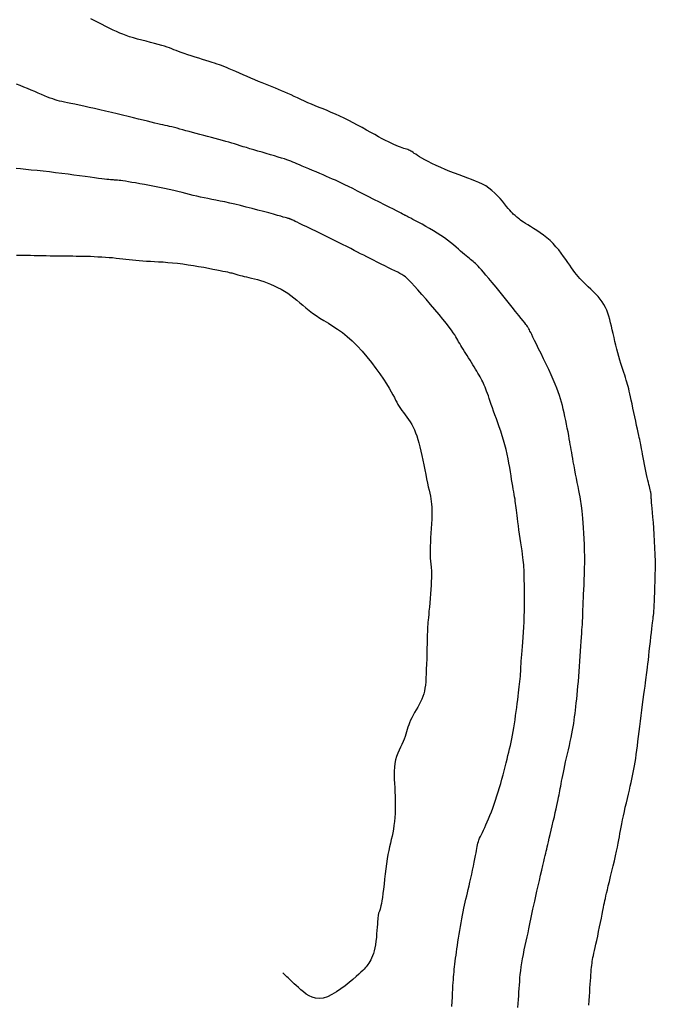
# Model space of a CAD drawing. Header units: millimetres. Extents: x 32690613 to 32693367, y 5343692 to 5344708.
# Tile 147 of 256: x 32692376 to 32692387, y 5344122 to 5344139. Entities that reach past the tile are written whole.
import ezdxf

# ---------------------------------------------------------------- set-up
doc = ezdxf.new("R2010")
doc.units = ezdxf.units.MM
doc.header["$LTSCALE"] = 20
for name, color, linetype in [('02-DGM_HL_492.00', 82, 'Continuous'), ('02-DGM_HL_492.50', 92, 'Continuous'), ('02-DGM_HL_493.00', 102, 'Continuous'), ('02-DGM_HL_493.50', 112, 'Continuous')]:
    doc.layers.add(name, color=color, linetype=linetype)

msp = doc.modelspace()

# ---------------------------------------------------------------- linework, layer by layer
at = {"layer": '02-DGM_HL_492.00', "elevation": 492, "flags": 128}
msp.add_lwpolyline([(32692376.041, 5344134.729), (32692376.097, 5344134.729), (32692376.156, 5344134.728), (32692376.217, 5344134.728), (32692376.281, 5344134.726), (32692376.347, 5344134.725), (32692376.415, 5344134.723), (32692376.484, 5344134.722), (32692376.554, 5344134.72), (32692376.623, 5344134.719), (32692376.691, 5344134.717), (32692376.758, 5344134.716), (32692376.824, 5344134.715), (32692376.887, 5344134.715), (32692376.95, 5344134.714), (32692377.011, 5344134.714), (32692377.072, 5344134.713), (32692377.133, 5344134.712), (32692377.195, 5344134.711), (32692377.257, 5344134.71), (32692377.32, 5344134.708), (32692377.384, 5344134.705), (32692377.448, 5344134.702), (32692377.512, 5344134.698), (32692377.576, 5344134.694), (32692377.639, 5344134.69), (32692377.7, 5344134.685), (32692377.76, 5344134.679), (32692377.819, 5344134.673), (32692377.875, 5344134.667), (32692377.931, 5344134.66), (32692377.987, 5344134.653), (32692378.043, 5344134.647), (32692378.101, 5344134.641), (32692378.16, 5344134.635), (32692378.221, 5344134.63), (32692378.285, 5344134.626), (32692378.353, 5344134.622), (32692378.423, 5344134.618), (32692378.496, 5344134.614), (32692378.573, 5344134.61), (32692378.653, 5344134.604), (32692378.736, 5344134.596), (32692378.823, 5344134.587), (32692378.913, 5344134.576), (32692379.005, 5344134.563), (32692379.097, 5344134.548), (32692379.188, 5344134.533), (32692379.275, 5344134.518), (32692379.358, 5344134.503), (32692379.434, 5344134.488), (32692379.501, 5344134.475), (32692379.559, 5344134.464), (32692379.609, 5344134.454), (32692379.65, 5344134.445), (32692379.685, 5344134.438), (32692379.715, 5344134.431), (32692379.739, 5344134.425), (32692379.76, 5344134.42), (32692379.779, 5344134.415), (32692379.796, 5344134.41), (32692379.812, 5344134.405), (32692379.829, 5344134.4), (32692379.847, 5344134.395), (32692379.866, 5344134.389), (32692379.888, 5344134.383), (32692379.913, 5344134.377), (32692379.942, 5344134.37), (32692379.976, 5344134.362), (32692380.014, 5344134.354), (32692380.057, 5344134.344), (32692380.103, 5344134.333), (32692380.152, 5344134.321), (32692380.205, 5344134.306), (32692380.259, 5344134.29), (32692380.316, 5344134.271), (32692380.374, 5344134.249), (32692380.433, 5344134.226), (32692380.493, 5344134.199), (32692380.553, 5344134.17), (32692380.612, 5344134.139), (32692380.671, 5344134.106), (32692380.728, 5344134.07), (32692380.783, 5344134.032), (32692380.836, 5344133.992), (32692380.888, 5344133.95), (32692380.939, 5344133.907), (32692380.99, 5344133.863), (32692381.043, 5344133.818), (32692381.098, 5344133.773), (32692381.156, 5344133.728), (32692381.218, 5344133.684), (32692381.284, 5344133.641), (32692381.355, 5344133.597), (32692381.43, 5344133.552), (32692381.508, 5344133.503), (32692381.589, 5344133.45), (32692381.672, 5344133.39), (32692381.757, 5344133.324), (32692381.842, 5344133.248), (32692381.928, 5344133.163), (32692382.014, 5344133.07), (32692382.097, 5344132.972), (32692382.177, 5344132.872), (32692382.252, 5344132.772), (32692382.322, 5344132.676), (32692382.384, 5344132.585), (32692382.437, 5344132.503), (32692382.482, 5344132.431), (32692382.518, 5344132.368), (32692382.547, 5344132.314), (32692382.572, 5344132.267), (32692382.593, 5344132.225), (32692382.612, 5344132.186), (32692382.632, 5344132.15), (32692382.653, 5344132.116), (32692382.676, 5344132.08), (32692382.702, 5344132.045), (32692382.73, 5344132.008), (32692382.759, 5344131.97), (32692382.789, 5344131.931), (32692382.818, 5344131.891), (32692382.846, 5344131.849), (32692382.872, 5344131.805), (32692382.897, 5344131.759), (32692382.919, 5344131.71), (32692382.939, 5344131.659), (32692382.958, 5344131.605), (32692382.977, 5344131.546), (32692382.994, 5344131.484), (32692383.011, 5344131.417), (32692383.028, 5344131.345), (32692383.045, 5344131.268), (32692383.062, 5344131.187), (32692383.079, 5344131.105), (32692383.096, 5344131.022), (32692383.113, 5344130.941), (32692383.129, 5344130.863), (32692383.144, 5344130.79), (32692383.158, 5344130.724), (32692383.171, 5344130.666), (32692383.183, 5344130.615), (32692383.194, 5344130.567), (32692383.203, 5344130.521), (32692383.21, 5344130.475), (32692383.216, 5344130.426), (32692383.219, 5344130.373), (32692383.221, 5344130.312), (32692383.22, 5344130.243), (32692383.217, 5344130.167), (32692383.213, 5344130.087), (32692383.209, 5344130.005), (32692383.204, 5344129.923), (32692383.199, 5344129.843), (32692383.195, 5344129.769), (32692383.191, 5344129.701), (32692383.189, 5344129.643), (32692383.189, 5344129.594), (32692383.189, 5344129.552), (32692383.191, 5344129.515), (32692383.193, 5344129.483), (32692383.195, 5344129.455), (32692383.198, 5344129.428), (32692383.201, 5344129.403), (32692383.204, 5344129.377), (32692383.207, 5344129.349), (32692383.209, 5344129.319), (32692383.211, 5344129.285), (32692383.212, 5344129.246), (32692383.212, 5344129.202), (32692383.211, 5344129.152), (32692383.208, 5344129.093), (32692383.205, 5344129.027), (32692383.2, 5344128.954), (32692383.195, 5344128.877), (32692383.189, 5344128.798), (32692383.182, 5344128.721), (32692383.176, 5344128.647), (32692383.17, 5344128.578), (32692383.165, 5344128.518), (32692383.16, 5344128.467), (32692383.156, 5344128.424), (32692383.152, 5344128.386), (32692383.149, 5344128.35), (32692383.147, 5344128.313), (32692383.145, 5344128.272), (32692383.143, 5344128.225), (32692383.141, 5344128.168), (32692383.139, 5344128.099), (32692383.137, 5344128.021), (32692383.135, 5344127.936), (32692383.133, 5344127.847), (32692383.13, 5344127.755), (32692383.127, 5344127.665), (32692383.124, 5344127.578), (32692383.121, 5344127.497), (32692383.117, 5344127.424), (32692383.113, 5344127.359), (32692383.107, 5344127.3), (32692383.099, 5344127.246), (32692383.09, 5344127.197), (32692383.078, 5344127.15), (32692383.063, 5344127.104), (32692383.045, 5344127.059), (32692383.024, 5344127.013), (32692383, 5344126.967), (32692382.975, 5344126.92), (32692382.948, 5344126.873), (32692382.922, 5344126.827), (32692382.896, 5344126.782), (32692382.873, 5344126.737), (32692382.852, 5344126.694), (32692382.834, 5344126.652), (32692382.819, 5344126.612), (32692382.807, 5344126.572), (32692382.795, 5344126.532), (32692382.783, 5344126.493), (32692382.771, 5344126.453), (32692382.757, 5344126.411), (32692382.74, 5344126.369), (32692382.721, 5344126.324), (32692382.699, 5344126.277), (32692382.676, 5344126.229), (32692382.653, 5344126.178), (32692382.631, 5344126.124), (32692382.611, 5344126.068), (32692382.593, 5344126.009), (32692382.58, 5344125.948), (32692382.572, 5344125.883), (32692382.568, 5344125.816), (32692382.567, 5344125.747), (32692382.569, 5344125.676), (32692382.573, 5344125.604), (32692382.577, 5344125.53), (32692382.581, 5344125.456), (32692382.585, 5344125.381), (32692382.587, 5344125.306), (32692382.588, 5344125.231), (32692382.586, 5344125.157), (32692382.583, 5344125.085), (32692382.579, 5344125.013), (32692382.572, 5344124.944), (32692382.565, 5344124.877), (32692382.555, 5344124.813), (32692382.544, 5344124.751), (32692382.532, 5344124.691), (32692382.518, 5344124.632), (32692382.504, 5344124.572), (32692382.49, 5344124.51), (32692382.476, 5344124.444), (32692382.461, 5344124.374), (32692382.448, 5344124.298), (32692382.436, 5344124.216), (32692382.424, 5344124.129), (32692382.413, 5344124.039), (32692382.403, 5344123.949), (32692382.393, 5344123.861), (32692382.383, 5344123.778), (32692382.374, 5344123.701), (32692382.366, 5344123.633), (32692382.357, 5344123.575), (32692382.349, 5344123.528), (32692382.34, 5344123.489), (32692382.333, 5344123.458), (32692382.325, 5344123.433), (32692382.319, 5344123.413), (32692382.312, 5344123.397), (32692382.307, 5344123.383), (32692382.302, 5344123.371), (32692382.298, 5344123.359), (32692382.295, 5344123.346), (32692382.292, 5344123.331), (32692382.289, 5344123.312), (32692382.286, 5344123.288), (32692382.284, 5344123.258), (32692382.281, 5344123.22), (32692382.278, 5344123.174), (32692382.274, 5344123.121), (32692382.27, 5344123.063), (32692382.265, 5344123.002), (32692382.26, 5344122.939), (32692382.252, 5344122.877), (32692382.244, 5344122.817), (32692382.233, 5344122.76), (32692382.221, 5344122.709), (32692382.208, 5344122.663), (32692382.193, 5344122.622), (32692382.177, 5344122.586), (32692382.162, 5344122.554), (32692382.145, 5344122.525), (32692382.13, 5344122.499), (32692382.114, 5344122.477), (32692382.1, 5344122.456), (32692382.085, 5344122.437), (32692382.068, 5344122.417), (32692382.048, 5344122.396), (32692382.024, 5344122.372), (32692381.994, 5344122.343), (32692381.956, 5344122.309), (32692381.91, 5344122.267), (32692381.854, 5344122.218), (32692381.791, 5344122.164), (32692381.721, 5344122.108), (32692381.647, 5344122.052), (32692381.57, 5344122), (32692381.493, 5344121.954), (32692381.416, 5344121.918), (32692381.343, 5344121.895), (32692381.275, 5344121.887), (32692381.211, 5344121.892), (32692381.152, 5344121.909), (32692381.096, 5344121.934), (32692381.045, 5344121.965), (32692380.998, 5344122.001), (32692380.954, 5344122.039), (32692380.914, 5344122.076), (32692380.876, 5344122.11), (32692380.842, 5344122.142), (32692380.811, 5344122.171), (32692380.782, 5344122.198), (32692380.757, 5344122.222), (32692380.734, 5344122.243), (32692380.714, 5344122.261), (32692380.697, 5344122.278), (32692380.683, 5344122.292), (32692380.671, 5344122.303), (32692380.661, 5344122.312), (32692380.654, 5344122.32), (32692380.649, 5344122.325), (32692380.645, 5344122.329), (32692380.643, 5344122.332), (32692380.642, 5344122.333)], dxfattribs=at)
at = {"layer": '02-DGM_HL_492.50', "elevation": 492.5, "flags": 128}
msp.add_lwpolyline([(32692383.565, 5344121.752), (32692383.57, 5344121.833), (32692383.574, 5344121.909), (32692383.578, 5344121.981), (32692383.581, 5344122.046), (32692383.585, 5344122.106), (32692383.588, 5344122.161), (32692383.592, 5344122.212), (32692383.595, 5344122.259), (32692383.599, 5344122.304), (32692383.603, 5344122.348), (32692383.607, 5344122.392), (32692383.612, 5344122.437), (32692383.618, 5344122.483), (32692383.624, 5344122.532), (32692383.63, 5344122.582), (32692383.637, 5344122.634), (32692383.645, 5344122.688), (32692383.653, 5344122.745), (32692383.662, 5344122.804), (32692383.671, 5344122.866), (32692383.681, 5344122.93), (32692383.691, 5344122.996), (32692383.702, 5344123.063), (32692383.713, 5344123.13), (32692383.725, 5344123.197), (32692383.736, 5344123.263), (32692383.748, 5344123.326), (32692383.76, 5344123.387), (32692383.772, 5344123.445), (32692383.784, 5344123.5), (32692383.796, 5344123.553), (32692383.809, 5344123.606), (32692383.822, 5344123.66), (32692383.835, 5344123.715), (32692383.849, 5344123.772), (32692383.863, 5344123.833), (32692383.878, 5344123.899), (32692383.894, 5344123.967), (32692383.909, 5344124.036), (32692383.924, 5344124.106), (32692383.938, 5344124.174), (32692383.952, 5344124.24), (32692383.964, 5344124.3), (32692383.975, 5344124.355), (32692383.983, 5344124.403), (32692383.991, 5344124.444), (32692383.997, 5344124.481), (32692384.003, 5344124.513), (32692384.009, 5344124.542), (32692384.016, 5344124.57), (32692384.024, 5344124.597), (32692384.034, 5344124.625), (32692384.046, 5344124.655), (32692384.06, 5344124.686), (32692384.076, 5344124.72), (32692384.094, 5344124.757), (32692384.113, 5344124.797), (32692384.133, 5344124.84), (32692384.155, 5344124.887), (32692384.177, 5344124.938), (32692384.2, 5344124.992), (32692384.224, 5344125.051), (32692384.248, 5344125.113), (32692384.273, 5344125.178), (32692384.297, 5344125.246), (32692384.321, 5344125.315), (32692384.344, 5344125.386), (32692384.367, 5344125.458), (32692384.389, 5344125.531), (32692384.41, 5344125.604), (32692384.43, 5344125.677), (32692384.45, 5344125.749), (32692384.468, 5344125.82), (32692384.486, 5344125.889), (32692384.503, 5344125.957), (32692384.519, 5344126.021), (32692384.534, 5344126.083), (32692384.549, 5344126.143), (32692384.563, 5344126.201), (32692384.577, 5344126.258), (32692384.589, 5344126.316), (32692384.602, 5344126.375), (32692384.614, 5344126.435), (32692384.625, 5344126.498), (32692384.636, 5344126.565), (32692384.647, 5344126.633), (32692384.658, 5344126.704), (32692384.668, 5344126.775), (32692384.677, 5344126.846), (32692384.686, 5344126.916), (32692384.695, 5344126.983), (32692384.703, 5344127.048), (32692384.711, 5344127.109), (32692384.718, 5344127.166), (32692384.725, 5344127.22), (32692384.731, 5344127.272), (32692384.737, 5344127.32), (32692384.742, 5344127.366), (32692384.746, 5344127.411), (32692384.75, 5344127.453), (32692384.753, 5344127.495), (32692384.755, 5344127.536), (32692384.758, 5344127.578), (32692384.76, 5344127.621), (32692384.763, 5344127.667), (32692384.766, 5344127.717), (32692384.769, 5344127.771), (32692384.773, 5344127.831), (32692384.778, 5344127.897), (32692384.784, 5344127.968), (32692384.79, 5344128.045), (32692384.796, 5344128.127), (32692384.802, 5344128.213), (32692384.808, 5344128.302), (32692384.813, 5344128.395), (32692384.816, 5344128.489), (32692384.819, 5344128.585), (32692384.821, 5344128.681), (32692384.821, 5344128.776), (32692384.821, 5344128.869), (32692384.821, 5344128.957), (32692384.819, 5344129.04), (32692384.818, 5344129.116), (32692384.816, 5344129.183), (32692384.815, 5344129.241), (32692384.813, 5344129.291), (32692384.811, 5344129.336), (32692384.808, 5344129.378), (32692384.805, 5344129.419), (32692384.8, 5344129.462), (32692384.795, 5344129.508), (32692384.788, 5344129.561), (32692384.779, 5344129.622), (32692384.77, 5344129.689), (32692384.759, 5344129.761), (32692384.748, 5344129.835), (32692384.737, 5344129.91), (32692384.726, 5344129.984), (32692384.716, 5344130.055), (32692384.707, 5344130.12), (32692384.699, 5344130.179), (32692384.692, 5344130.232), (32692384.686, 5344130.279), (32692384.681, 5344130.323), (32692384.677, 5344130.363), (32692384.672, 5344130.402), (32692384.667, 5344130.439), (32692384.662, 5344130.476), (32692384.657, 5344130.514), (32692384.65, 5344130.554), (32692384.643, 5344130.596), (32692384.636, 5344130.64), (32692384.627, 5344130.687), (32692384.619, 5344130.738), (32692384.609, 5344130.793), (32692384.599, 5344130.852), (32692384.588, 5344130.917), (32692384.577, 5344130.986), (32692384.565, 5344131.059), (32692384.551, 5344131.135), (32692384.536, 5344131.212), (32692384.52, 5344131.292), (32692384.502, 5344131.372), (32692384.481, 5344131.452), (32692384.459, 5344131.531), (32692384.436, 5344131.609), (32692384.411, 5344131.686), (32692384.386, 5344131.76), (32692384.36, 5344131.833), (32692384.335, 5344131.903), (32692384.311, 5344131.969), (32692384.288, 5344132.033), (32692384.266, 5344132.093), (32692384.247, 5344132.149), (32692384.228, 5344132.202), (32692384.211, 5344132.251), (32692384.196, 5344132.297), (32692384.181, 5344132.339), (32692384.167, 5344132.379), (32692384.153, 5344132.415), (32692384.14, 5344132.449), (32692384.126, 5344132.48), (32692384.113, 5344132.509), (32692384.099, 5344132.538), (32692384.085, 5344132.566), (32692384.07, 5344132.594), (32692384.054, 5344132.624), (32692384.036, 5344132.655), (32692384.017, 5344132.688), (32692383.996, 5344132.723), (32692383.974, 5344132.759), (32692383.952, 5344132.797), (32692383.928, 5344132.836), (32692383.904, 5344132.875), (32692383.88, 5344132.914), (32692383.855, 5344132.953), (32692383.831, 5344132.992), (32692383.807, 5344133.029), (32692383.784, 5344133.066), (32692383.761, 5344133.102), (32692383.74, 5344133.136), (32692383.72, 5344133.17), (32692383.701, 5344133.201), (32692383.683, 5344133.231), (32692383.668, 5344133.26), (32692383.652, 5344133.288), (32692383.635, 5344133.318), (32692383.615, 5344133.351), (32692383.59, 5344133.389), (32692383.559, 5344133.434), (32692383.52, 5344133.486), (32692383.472, 5344133.548), (32692383.412, 5344133.621), (32692383.345, 5344133.703), (32692383.271, 5344133.79), (32692383.195, 5344133.878), (32692383.119, 5344133.966), (32692383.045, 5344134.05), (32692382.977, 5344134.127), (32692382.918, 5344134.193), (32692382.868, 5344134.248), (32692382.827, 5344134.29), (32692382.793, 5344134.324), (32692382.762, 5344134.351), (32692382.733, 5344134.373), (32692382.702, 5344134.393), (32692382.668, 5344134.412), (32692382.629, 5344134.433), (32692382.581, 5344134.456), (32692382.527, 5344134.483), (32692382.468, 5344134.512), (32692382.406, 5344134.543), (32692382.341, 5344134.575), (32692382.276, 5344134.607), (32692382.213, 5344134.639), (32692382.152, 5344134.669), (32692382.095, 5344134.698), (32692382.041, 5344134.726), (32692381.988, 5344134.753), (32692381.934, 5344134.781), (32692381.878, 5344134.811), (32692381.817, 5344134.842), (32692381.751, 5344134.876), (32692381.676, 5344134.913), (32692381.593, 5344134.955), (32692381.504, 5344134.999), (32692381.41, 5344135.045), (32692381.316, 5344135.091), (32692381.224, 5344135.136), (32692381.137, 5344135.178), (32692381.057, 5344135.216), (32692380.989, 5344135.249), (32692380.934, 5344135.276), (32692380.89, 5344135.297), (32692380.857, 5344135.312), (32692380.833, 5344135.324), (32692380.816, 5344135.332), (32692380.805, 5344135.337), (32692380.797, 5344135.341), (32692380.791, 5344135.344), (32692380.786, 5344135.346), (32692380.781, 5344135.348), (32692380.776, 5344135.35), (32692380.772, 5344135.352), (32692380.767, 5344135.353), (32692380.763, 5344135.355), (32692380.758, 5344135.357), (32692380.753, 5344135.359), (32692380.747, 5344135.36), (32692380.738, 5344135.363), (32692380.726, 5344135.366), (32692380.709, 5344135.371), (32692380.684, 5344135.378), (32692380.65, 5344135.387), (32692380.606, 5344135.399), (32692380.55, 5344135.415), (32692380.48, 5344135.434), (32692380.399, 5344135.457), (32692380.309, 5344135.481), (32692380.212, 5344135.507), (32692380.112, 5344135.534), (32692380.011, 5344135.56), (32692379.911, 5344135.585), (32692379.815, 5344135.608), (32692379.725, 5344135.629), (32692379.641, 5344135.647), (32692379.562, 5344135.663), (32692379.488, 5344135.678), (32692379.417, 5344135.692), (32692379.349, 5344135.705), (32692379.284, 5344135.719), (32692379.22, 5344135.732), (32692379.157, 5344135.746), (32692379.095, 5344135.761), (32692379.032, 5344135.777), (32692378.967, 5344135.793), (32692378.901, 5344135.81), (32692378.831, 5344135.827), (32692378.758, 5344135.845), (32692378.681, 5344135.862), (32692378.599, 5344135.88), (32692378.513, 5344135.898), (32692378.426, 5344135.915), (32692378.339, 5344135.932), (32692378.254, 5344135.947), (32692378.174, 5344135.962), (32692378.099, 5344135.975), (32692378.031, 5344135.986), (32692377.973, 5344135.996), (32692377.923, 5344136.004), (32692377.88, 5344136.01), (32692377.843, 5344136.015), (32692377.812, 5344136.019), (32692377.784, 5344136.022), (32692377.759, 5344136.024), (32692377.736, 5344136.026), (32692377.714, 5344136.028), (32692377.691, 5344136.029), (32692377.665, 5344136.031), (32692377.636, 5344136.034), (32692377.602, 5344136.037), (32692377.562, 5344136.041), (32692377.513, 5344136.047), (32692377.455, 5344136.054), (32692377.387, 5344136.063), (32692377.31, 5344136.074), (32692377.224, 5344136.086), (32692377.131, 5344136.099), (32692377.033, 5344136.112), (32692376.93, 5344136.126), (32692376.824, 5344136.139), (32692376.716, 5344136.152), (32692376.608, 5344136.165), (32692376.5, 5344136.177), (32692376.395, 5344136.188), (32692376.294, 5344136.198), (32692376.198, 5344136.208), (32692376.11, 5344136.218), (32692376.031, 5344136.226)], dxfattribs=at)
at = {"layer": '02-DGM_HL_493.00', "elevation": 493, "flags": 128}
msp.add_lwpolyline([(32692384.707, 5344121.733), (32692384.711, 5344121.802), (32692384.716, 5344121.868), (32692384.721, 5344121.934), (32692384.725, 5344121.997), (32692384.729, 5344122.059), (32692384.734, 5344122.12), (32692384.738, 5344122.181), (32692384.743, 5344122.242), (32692384.749, 5344122.304), (32692384.756, 5344122.368), (32692384.765, 5344122.434), (32692384.776, 5344122.503), (32692384.788, 5344122.575), (32692384.803, 5344122.65), (32692384.818, 5344122.726), (32692384.835, 5344122.803), (32692384.851, 5344122.878), (32692384.867, 5344122.952), (32692384.883, 5344123.022), (32692384.897, 5344123.088), (32692384.91, 5344123.148), (32692384.921, 5344123.205), (32692384.932, 5344123.26), (32692384.943, 5344123.315), (32692384.954, 5344123.372), (32692384.967, 5344123.432), (32692384.981, 5344123.498), (32692384.997, 5344123.571), (32692385.015, 5344123.653), (32692385.035, 5344123.742), (32692385.056, 5344123.834), (32692385.078, 5344123.927), (32692385.1, 5344124.018), (32692385.121, 5344124.105), (32692385.139, 5344124.184), (32692385.156, 5344124.253), (32692385.169, 5344124.31), (32692385.181, 5344124.357), (32692385.19, 5344124.398), (32692385.198, 5344124.434), (32692385.207, 5344124.469), (32692385.215, 5344124.505), (32692385.225, 5344124.547), (32692385.236, 5344124.596), (32692385.25, 5344124.655), (32692385.266, 5344124.722), (32692385.283, 5344124.795), (32692385.301, 5344124.871), (32692385.319, 5344124.949), (32692385.337, 5344125.025), (32692385.354, 5344125.098), (32692385.369, 5344125.165), (32692385.382, 5344125.224), (32692385.393, 5344125.276), (32692385.403, 5344125.323), (32692385.411, 5344125.365), (32692385.419, 5344125.404), (32692385.426, 5344125.441), (32692385.433, 5344125.477), (32692385.44, 5344125.515), (32692385.447, 5344125.554), (32692385.454, 5344125.596), (32692385.463, 5344125.64), (32692385.472, 5344125.688), (32692385.482, 5344125.738), (32692385.493, 5344125.792), (32692385.505, 5344125.849), (32692385.518, 5344125.91), (32692385.532, 5344125.975), (32692385.548, 5344126.043), (32692385.564, 5344126.113), (32692385.58, 5344126.184), (32692385.597, 5344126.256), (32692385.612, 5344126.326), (32692385.627, 5344126.395), (32692385.641, 5344126.46), (32692385.652, 5344126.523), (32692385.663, 5344126.582), (32692385.672, 5344126.639), (32692385.68, 5344126.695), (32692385.688, 5344126.751), (32692385.695, 5344126.808), (32692385.702, 5344126.867), (32692385.709, 5344126.928), (32692385.716, 5344126.992), (32692385.723, 5344127.061), (32692385.73, 5344127.132), (32692385.737, 5344127.206), (32692385.744, 5344127.284), (32692385.752, 5344127.365), (32692385.759, 5344127.448), (32692385.766, 5344127.534), (32692385.772, 5344127.622), (32692385.779, 5344127.712), (32692385.785, 5344127.801), (32692385.791, 5344127.889), (32692385.796, 5344127.973), (32692385.802, 5344128.053), (32692385.806, 5344128.127), (32692385.811, 5344128.194), (32692385.814, 5344128.253), (32692385.818, 5344128.303), (32692385.821, 5344128.348), (32692385.823, 5344128.386), (32692385.825, 5344128.42), (32692385.827, 5344128.451), (32692385.828, 5344128.478), (32692385.829, 5344128.505), (32692385.83, 5344128.531), (32692385.831, 5344128.558), (32692385.831, 5344128.586), (32692385.832, 5344128.618), (32692385.833, 5344128.655), (32692385.834, 5344128.698), (32692385.836, 5344128.747), (32692385.839, 5344128.805), (32692385.842, 5344128.873), (32692385.847, 5344128.948), (32692385.851, 5344129.032), (32692385.855, 5344129.121), (32692385.859, 5344129.216), (32692385.861, 5344129.315), (32692385.863, 5344129.417), (32692385.863, 5344129.52), (32692385.861, 5344129.624), (32692385.857, 5344129.728), (32692385.853, 5344129.829), (32692385.847, 5344129.926), (32692385.841, 5344130.019), (32692385.834, 5344130.104), (32692385.828, 5344130.181), (32692385.822, 5344130.249), (32692385.816, 5344130.306), (32692385.811, 5344130.355), (32692385.806, 5344130.397), (32692385.801, 5344130.436), (32692385.795, 5344130.474), (32692385.789, 5344130.513), (32692385.781, 5344130.556), (32692385.772, 5344130.606), (32692385.76, 5344130.664), (32692385.748, 5344130.73), (32692385.734, 5344130.8), (32692385.72, 5344130.873), (32692385.705, 5344130.947), (32692385.691, 5344131.02), (32692385.678, 5344131.091), (32692385.665, 5344131.156), (32692385.655, 5344131.215), (32692385.645, 5344131.268), (32692385.637, 5344131.317), (32692385.629, 5344131.364), (32692385.621, 5344131.41), (32692385.613, 5344131.457), (32692385.604, 5344131.506), (32692385.595, 5344131.558), (32692385.585, 5344131.615), (32692385.574, 5344131.676), (32692385.561, 5344131.74), (32692385.548, 5344131.806), (32692385.535, 5344131.873), (32692385.521, 5344131.94), (32692385.506, 5344132.005), (32692385.492, 5344132.069), (32692385.477, 5344132.129), (32692385.461, 5344132.188), (32692385.445, 5344132.246), (32692385.426, 5344132.305), (32692385.404, 5344132.367), (32692385.38, 5344132.432), (32692385.351, 5344132.502), (32692385.318, 5344132.579), (32692385.28, 5344132.663), (32692385.239, 5344132.752), (32692385.195, 5344132.845), (32692385.151, 5344132.937), (32692385.107, 5344133.027), (32692385.065, 5344133.112), (32692385.027, 5344133.189), (32692384.994, 5344133.256), (32692384.967, 5344133.312), (32692384.945, 5344133.356), (32692384.928, 5344133.39), (32692384.915, 5344133.417), (32692384.906, 5344133.437), (32692384.898, 5344133.453), (32692384.892, 5344133.465), (32692384.886, 5344133.475), (32692384.88, 5344133.485), (32692384.872, 5344133.497), (32692384.861, 5344133.512), (32692384.846, 5344133.531), (32692384.826, 5344133.557), (32692384.799, 5344133.591), (32692384.765, 5344133.634), (32692384.721, 5344133.688), (32692384.667, 5344133.755), (32692384.606, 5344133.831), (32692384.539, 5344133.914), (32692384.469, 5344134.001), (32692384.398, 5344134.089), (32692384.329, 5344134.174), (32692384.264, 5344134.254), (32692384.205, 5344134.325), (32692384.154, 5344134.385), (32692384.112, 5344134.436), (32692384.075, 5344134.477), (32692384.045, 5344134.512), (32692384.018, 5344134.54), (32692383.995, 5344134.563), (32692383.974, 5344134.584), (32692383.953, 5344134.602), (32692383.933, 5344134.62), (32692383.912, 5344134.637), (32692383.889, 5344134.655), (32692383.866, 5344134.674), (32692383.841, 5344134.694), (32692383.814, 5344134.716), (32692383.784, 5344134.74), (32692383.752, 5344134.768), (32692383.717, 5344134.798), (32692383.679, 5344134.831), (32692383.638, 5344134.867), (32692383.593, 5344134.905), (32692383.544, 5344134.944), (32692383.492, 5344134.985), (32692383.436, 5344135.026), (32692383.376, 5344135.068), (32692383.313, 5344135.109), (32692383.247, 5344135.15), (32692383.18, 5344135.189), (32692383.114, 5344135.226), (32692383.051, 5344135.261), (32692382.992, 5344135.293), (32692382.938, 5344135.321), (32692382.893, 5344135.345), (32692382.856, 5344135.365), (32692382.827, 5344135.38), (32692382.805, 5344135.392), (32692382.788, 5344135.4), (32692382.776, 5344135.407), (32692382.767, 5344135.411), (32692382.761, 5344135.415), (32692382.755, 5344135.418), (32692382.749, 5344135.42), (32692382.742, 5344135.424), (32692382.73, 5344135.43), (32692382.713, 5344135.439), (32692382.689, 5344135.451), (32692382.656, 5344135.468), (32692382.611, 5344135.491), (32692382.554, 5344135.52), (32692382.484, 5344135.556), (32692382.402, 5344135.598), (32692382.312, 5344135.644), (32692382.217, 5344135.692), (32692382.121, 5344135.741), (32692382.025, 5344135.79), (32692381.934, 5344135.836), (32692381.851, 5344135.877), (32692381.777, 5344135.914), (32692381.713, 5344135.945), (32692381.655, 5344135.973), (32692381.602, 5344135.998), (32692381.552, 5344136.021), (32692381.503, 5344136.043), (32692381.453, 5344136.065), (32692381.4, 5344136.088), (32692381.342, 5344136.113), (32692381.281, 5344136.139), (32692381.218, 5344136.166), (32692381.155, 5344136.193), (32692381.093, 5344136.219), (32692381.033, 5344136.244), (32692380.978, 5344136.268), (32692380.929, 5344136.289), (32692380.886, 5344136.307), (32692380.849, 5344136.323), (32692380.815, 5344136.337), (32692380.782, 5344136.35), (32692380.748, 5344136.363), (32692380.711, 5344136.376), (32692380.67, 5344136.39), (32692380.621, 5344136.405), (32692380.564, 5344136.423), (32692380.5, 5344136.442), (32692380.43, 5344136.462), (32692380.358, 5344136.483), (32692380.284, 5344136.505), (32692380.21, 5344136.526), (32692380.14, 5344136.547), (32692380.073, 5344136.567), (32692380.013, 5344136.585), (32692379.958, 5344136.602), (32692379.907, 5344136.618), (32692379.857, 5344136.634), (32692379.809, 5344136.649), (32692379.761, 5344136.663), (32692379.711, 5344136.678), (32692379.657, 5344136.694), (32692379.6, 5344136.71), (32692379.539, 5344136.726), (32692379.475, 5344136.743), (32692379.409, 5344136.761), (32692379.342, 5344136.778), (32692379.276, 5344136.796), (32692379.21, 5344136.813), (32692379.145, 5344136.83), (32692379.083, 5344136.847), (32692379.024, 5344136.863), (32692378.967, 5344136.878), (32692378.913, 5344136.893), (32692378.862, 5344136.907), (32692378.814, 5344136.919), (32692378.768, 5344136.931), (32692378.726, 5344136.942), (32692378.686, 5344136.952), (32692378.647, 5344136.96), (32692378.609, 5344136.969), (32692378.57, 5344136.977), (32692378.527, 5344136.987), (32692378.481, 5344136.997), (32692378.429, 5344137.009), (32692378.37, 5344137.023), (32692378.302, 5344137.04), (32692378.228, 5344137.058), (32692378.147, 5344137.078), (32692378.06, 5344137.1), (32692377.969, 5344137.123), (32692377.874, 5344137.146), (32692377.777, 5344137.17), (32692377.679, 5344137.194), (32692377.58, 5344137.217), (32692377.482, 5344137.239), (32692377.386, 5344137.261), (32692377.294, 5344137.281), (32692377.205, 5344137.301), (32692377.123, 5344137.318), (32692377.047, 5344137.334), (32692376.98, 5344137.349), (32692376.921, 5344137.361), (32692376.87, 5344137.372), (32692376.825, 5344137.382), (32692376.783, 5344137.391), (32692376.745, 5344137.401), (32692376.706, 5344137.413), (32692376.667, 5344137.426), (32692376.624, 5344137.441), (32692376.577, 5344137.459), (32692376.526, 5344137.48), (32692376.471, 5344137.503), (32692376.414, 5344137.527), (32692376.354, 5344137.553), (32692376.292, 5344137.579), (32692376.229, 5344137.606), (32692376.166, 5344137.632), (32692376.102, 5344137.657), (32692376.039, 5344137.682)], dxfattribs=at)
at = {"layer": '02-DGM_HL_493.50', "elevation": 493.5, "flags": 128}
msp.add_lwpolyline([(32692385.936, 5344121.774), (32692385.94, 5344121.85), (32692385.944, 5344121.925), (32692385.949, 5344121.998), (32692385.953, 5344122.068), (32692385.957, 5344122.134), (32692385.961, 5344122.194), (32692385.965, 5344122.248), (32692385.968, 5344122.298), (32692385.972, 5344122.344), (32692385.975, 5344122.386), (32692385.979, 5344122.425), (32692385.983, 5344122.461), (32692385.988, 5344122.495), (32692385.993, 5344122.528), (32692385.999, 5344122.56), (32692386.005, 5344122.594), (32692386.013, 5344122.63), (32692386.022, 5344122.67), (32692386.032, 5344122.715), (32692386.043, 5344122.766), (32692386.056, 5344122.825), (32692386.071, 5344122.892), (32692386.086, 5344122.966), (32692386.102, 5344123.043), (32692386.119, 5344123.123), (32692386.135, 5344123.201), (32692386.15, 5344123.276), (32692386.164, 5344123.346), (32692386.176, 5344123.407), (32692386.187, 5344123.459), (32692386.195, 5344123.503), (32692386.203, 5344123.542), (32692386.211, 5344123.579), (32692386.219, 5344123.617), (32692386.229, 5344123.658), (32692386.24, 5344123.706), (32692386.254, 5344123.764), (32692386.27, 5344123.832), (32692386.289, 5344123.911), (32692386.31, 5344123.996), (32692386.332, 5344124.086), (32692386.353, 5344124.177), (32692386.375, 5344124.267), (32692386.394, 5344124.353), (32692386.412, 5344124.433), (32692386.427, 5344124.504), (32692386.44, 5344124.568), (32692386.451, 5344124.626), (32692386.461, 5344124.681), (32692386.47, 5344124.735), (32692386.48, 5344124.789), (32692386.49, 5344124.845), (32692386.502, 5344124.905), (32692386.515, 5344124.971), (32692386.531, 5344125.042), (32692386.547, 5344125.116), (32692386.564, 5344125.192), (32692386.582, 5344125.268), (32692386.6, 5344125.344), (32692386.617, 5344125.418), (32692386.634, 5344125.489), (32692386.649, 5344125.555), (32692386.664, 5344125.617), (32692386.678, 5344125.677), (32692386.69, 5344125.735), (32692386.702, 5344125.793), (32692386.714, 5344125.85), (32692386.724, 5344125.909), (32692386.735, 5344125.971), (32692386.745, 5344126.035), (32692386.754, 5344126.104), (32692386.764, 5344126.175), (32692386.773, 5344126.25), (32692386.783, 5344126.329), (32692386.793, 5344126.411), (32692386.803, 5344126.497), (32692386.814, 5344126.587), (32692386.826, 5344126.68), (32692386.838, 5344126.775), (32692386.851, 5344126.87), (32692386.863, 5344126.964), (32692386.875, 5344127.054), (32692386.886, 5344127.138), (32692386.897, 5344127.215), (32692386.906, 5344127.283), (32692386.914, 5344127.341), (32692386.92, 5344127.391), (32692386.926, 5344127.435), (32692386.932, 5344127.476), (32692386.937, 5344127.517), (32692386.942, 5344127.561), (32692386.948, 5344127.61), (32692386.954, 5344127.667), (32692386.962, 5344127.734), (32692386.97, 5344127.808), (32692386.979, 5344127.888), (32692386.988, 5344127.971), (32692386.998, 5344128.054), (32692387.007, 5344128.134), (32692387.015, 5344128.208), (32692387.023, 5344128.274), (32692387.029, 5344128.33), (32692387.035, 5344128.376), (32692387.039, 5344128.414), (32692387.043, 5344128.444), (32692387.046, 5344128.468), (32692387.048, 5344128.487), (32692387.05, 5344128.501), (32692387.052, 5344128.513), (32692387.053, 5344128.522), (32692387.054, 5344128.53), (32692387.055, 5344128.537), (32692387.056, 5344128.543), (32692387.056, 5344128.547), (32692387.057, 5344128.551), (32692387.057, 5344128.555), (32692387.057, 5344128.559), (32692387.057, 5344128.563), (32692387.058, 5344128.569), (32692387.058, 5344128.578), (32692387.059, 5344128.593), (32692387.06, 5344128.616), (32692387.061, 5344128.647), (32692387.063, 5344128.69), (32692387.066, 5344128.746), (32692387.069, 5344128.815), (32692387.072, 5344128.898), (32692387.076, 5344128.991), (32692387.079, 5344129.094), (32692387.081, 5344129.203), (32692387.083, 5344129.318), (32692387.083, 5344129.435), (32692387.081, 5344129.555), (32692387.077, 5344129.673), (32692387.071, 5344129.79), (32692387.065, 5344129.902), (32692387.057, 5344130.01), (32692387.049, 5344130.11), (32692387.042, 5344130.201), (32692387.034, 5344130.282), (32692387.028, 5344130.351), (32692387.023, 5344130.407), (32692387.019, 5344130.451), (32692387.016, 5344130.484), (32692387.015, 5344130.509), (32692387.013, 5344130.527), (32692387.013, 5344130.54), (32692387.012, 5344130.55), (32692387.012, 5344130.558), (32692387.012, 5344130.566), (32692387.012, 5344130.574), (32692387.011, 5344130.583), (32692387.01, 5344130.593), (32692387.008, 5344130.605), (32692387.006, 5344130.619), (32692387.003, 5344130.635), (32692386.998, 5344130.654), (32692386.993, 5344130.677), (32692386.987, 5344130.702), (32692386.98, 5344130.732), (32692386.971, 5344130.765), (32692386.962, 5344130.802), (32692386.953, 5344130.844), (32692386.942, 5344130.889), (32692386.931, 5344130.94), (32692386.92, 5344130.995), (32692386.908, 5344131.053), (32692386.896, 5344131.113), (32692386.884, 5344131.173), (32692386.873, 5344131.232), (32692386.862, 5344131.288), (32692386.853, 5344131.339), (32692386.844, 5344131.384), (32692386.837, 5344131.422), (32692386.831, 5344131.454), (32692386.825, 5344131.484), (32692386.819, 5344131.512), (32692386.813, 5344131.542), (32692386.806, 5344131.576), (32692386.797, 5344131.615), (32692386.787, 5344131.663), (32692386.774, 5344131.721), (32692386.76, 5344131.787), (32692386.745, 5344131.858), (32692386.729, 5344131.934), (32692386.712, 5344132.01), (32692386.696, 5344132.085), (32692386.68, 5344132.157), (32692386.666, 5344132.223), (32692386.654, 5344132.281), (32692386.642, 5344132.332), (32692386.632, 5344132.378), (32692386.623, 5344132.419), (32692386.613, 5344132.458), (32692386.603, 5344132.495), (32692386.593, 5344132.533), (32692386.581, 5344132.571), (32692386.568, 5344132.612), (32692386.553, 5344132.656), (32692386.538, 5344132.702), (32692386.521, 5344132.751), (32692386.504, 5344132.803), (32692386.487, 5344132.858), (32692386.469, 5344132.915), (32692386.452, 5344132.976), (32692386.435, 5344133.039), (32692386.418, 5344133.104), (32692386.401, 5344133.171), (32692386.385, 5344133.239), (32692386.369, 5344133.306), (32692386.353, 5344133.373), (32692386.338, 5344133.438), (32692386.323, 5344133.501), (32692386.309, 5344133.561), (32692386.294, 5344133.618), (32692386.279, 5344133.673), (32692386.262, 5344133.726), (32692386.243, 5344133.777), (32692386.221, 5344133.826), (32692386.195, 5344133.874), (32692386.166, 5344133.921), (32692386.131, 5344133.967), (32692386.093, 5344134.012), (32692386.052, 5344134.056), (32692386.009, 5344134.099), (32692385.966, 5344134.14), (32692385.924, 5344134.18), (32692385.883, 5344134.219), (32692385.845, 5344134.256), (32692385.81, 5344134.291), (32692385.778, 5344134.326), (32692385.748, 5344134.36), (32692385.72, 5344134.394), (32692385.693, 5344134.43), (32692385.665, 5344134.468), (32692385.636, 5344134.509), (32692385.605, 5344134.553), (32692385.572, 5344134.601), (32692385.536, 5344134.652), (32692385.498, 5344134.706), (32692385.457, 5344134.762), (32692385.412, 5344134.818), (32692385.365, 5344134.873), (32692385.315, 5344134.927), (32692385.263, 5344134.979), (32692385.207, 5344135.028), (32692385.149, 5344135.073), (32692385.091, 5344135.115), (32692385.034, 5344135.154), (32692384.979, 5344135.19), (32692384.927, 5344135.222), (32692384.88, 5344135.251), (32692384.838, 5344135.276), (32692384.803, 5344135.298), (32692384.775, 5344135.318), (32692384.751, 5344135.334), (32692384.732, 5344135.349), (32692384.716, 5344135.361), (32692384.703, 5344135.373), (32692384.691, 5344135.383), (32692384.68, 5344135.393), (32692384.669, 5344135.403), (32692384.657, 5344135.413), (32692384.643, 5344135.425), (32692384.628, 5344135.439), (32692384.611, 5344135.456), (32692384.591, 5344135.477), (32692384.568, 5344135.503), (32692384.541, 5344135.534), (32692384.511, 5344135.571), (32692384.476, 5344135.613), (32692384.439, 5344135.659), (32692384.398, 5344135.706), (32692384.353, 5344135.754), (32692384.306, 5344135.801), (32692384.256, 5344135.846), (32692384.204, 5344135.887), (32692384.15, 5344135.923), (32692384.093, 5344135.954), (32692384.034, 5344135.983), (32692383.972, 5344136.009), (32692383.907, 5344136.035), (32692383.839, 5344136.059), (32692383.767, 5344136.085), (32692383.692, 5344136.113), (32692383.613, 5344136.143), (32692383.533, 5344136.176), (32692383.452, 5344136.209), (32692383.372, 5344136.244), (32692383.294, 5344136.278), (32692383.222, 5344136.312), (32692383.155, 5344136.345), (32692383.096, 5344136.375), (32692383.046, 5344136.403), (32692383.004, 5344136.428), (32692382.97, 5344136.45), (32692382.94, 5344136.47), (32692382.916, 5344136.487), (32692382.895, 5344136.503), (32692382.876, 5344136.516), (32692382.858, 5344136.527), (32692382.84, 5344136.536), (32692382.822, 5344136.544), (32692382.802, 5344136.551), (32692382.781, 5344136.558), (32692382.759, 5344136.564), (32692382.734, 5344136.572), (32692382.706, 5344136.581), (32692382.676, 5344136.592), (32692382.642, 5344136.605), (32692382.605, 5344136.621), (32692382.564, 5344136.639), (32692382.519, 5344136.66), (32692382.471, 5344136.683), (32692382.418, 5344136.71), (32692382.361, 5344136.74), (32692382.299, 5344136.773), (32692382.233, 5344136.81), (32692382.163, 5344136.849), (32692382.09, 5344136.89), (32692382.015, 5344136.931), (32692381.937, 5344136.974), (32692381.86, 5344137.015), (32692381.782, 5344137.056), (32692381.704, 5344137.094), (32692381.628, 5344137.13), (32692381.553, 5344137.164), (32692381.48, 5344137.195), (32692381.408, 5344137.225), (32692381.339, 5344137.253), (32692381.27, 5344137.281), (32692381.204, 5344137.308), (32692381.139, 5344137.335), (32692381.077, 5344137.362), (32692381.016, 5344137.39), (32692380.956, 5344137.417), (32692380.898, 5344137.444), (32692380.842, 5344137.47), (32692380.786, 5344137.496), (32692380.731, 5344137.521), (32692380.677, 5344137.545), (32692380.623, 5344137.568), (32692380.569, 5344137.591), (32692380.515, 5344137.613), (32692380.46, 5344137.635), (32692380.403, 5344137.657), (32692380.346, 5344137.68), (32692380.286, 5344137.705), (32692380.224, 5344137.73), (32692380.159, 5344137.758), (32692380.092, 5344137.786), (32692380.025, 5344137.816), (32692379.958, 5344137.845), (32692379.893, 5344137.873), (32692379.831, 5344137.901), (32692379.772, 5344137.926), (32692379.718, 5344137.949), (32692379.67, 5344137.969), (32692379.626, 5344137.987), (32692379.586, 5344138.002), (32692379.546, 5344138.017), (32692379.506, 5344138.03), (32692379.465, 5344138.044), (32692379.42, 5344138.059), (32692379.37, 5344138.074), (32692379.314, 5344138.091), (32692379.254, 5344138.11), (32692379.19, 5344138.129), (32692379.126, 5344138.15), (32692379.061, 5344138.17), (32692378.999, 5344138.19), (32692378.94, 5344138.21), (32692378.887, 5344138.228), (32692378.84, 5344138.246), (32692378.798, 5344138.262), (32692378.76, 5344138.277), (32692378.723, 5344138.292), (32692378.686, 5344138.307), (32692378.645, 5344138.321), (32692378.6, 5344138.336), (32692378.549, 5344138.352), (32692378.49, 5344138.368), (32692378.424, 5344138.386), (32692378.353, 5344138.404), (32692378.28, 5344138.423), (32692378.205, 5344138.442), (32692378.131, 5344138.461), (32692378.06, 5344138.481), (32692377.994, 5344138.501), (32692377.934, 5344138.522), (32692377.878, 5344138.543), (32692377.823, 5344138.565), (32692377.769, 5344138.589), (32692377.713, 5344138.616), (32692377.651, 5344138.646), (32692377.583, 5344138.68), (32692377.506, 5344138.719), (32692377.418, 5344138.763), (32692377.322, 5344138.811)], dxfattribs=at)

doc.saveas('drawing.dxf')
